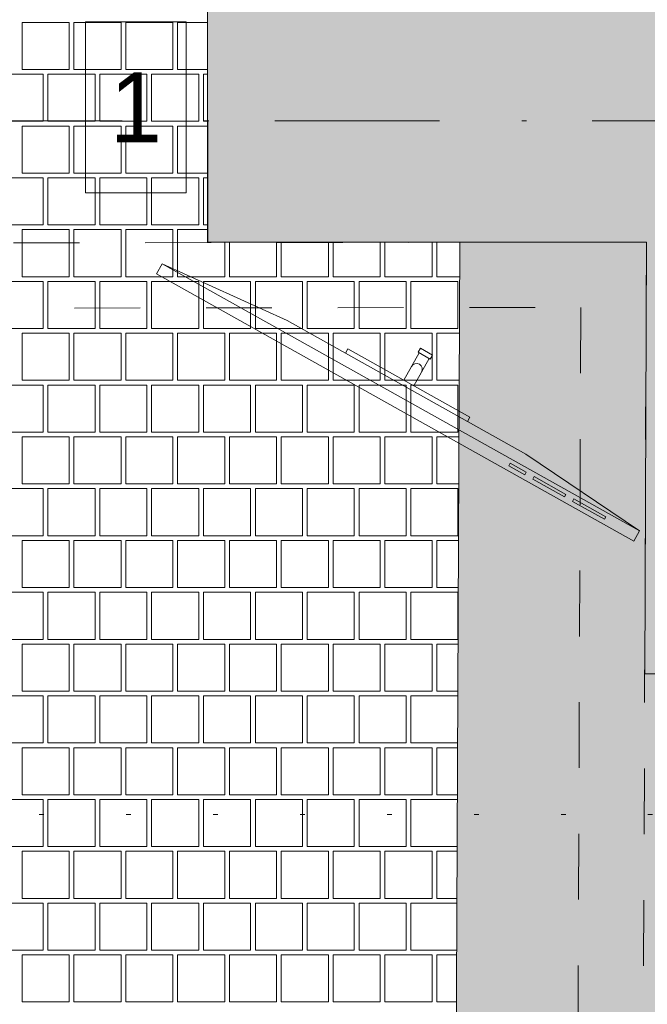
# Paper-space layout 'SA-902 Ruumi 103 siseviimistlused' of a CAD drawing. Header units: millimetres. Extents: x 15 to 415, y 5 to 292.
# Tile 20 of 71: x 121 to 135, y 109 to 130. Entities that reach past the tile are written whole.
import ezdxf
from ezdxf.xclip import XClip

# ---------------------------------------------------------------- set-up
doc = ezdxf.new("R2010")
doc.units = ezdxf.units.MM
doc.header["$MEASUREMENT"] = 0
doc.header["$XCLIPFRAME"] = 2
for name, pattern in [('Dense Dotted', [1.763889, 0, -1.763889]), ('Dot & Dashed', [6.702778, 3.527778, -1.763889, 0, -1.411111]), ('Small Dashed', [2.822222, 1.411111, -1.411111])]:
    doc.linetypes.add(name, pattern=pattern)
for name, color, linetype in [('AR - Lõikejoon plaanis', 7, 'Continuous'), ('AR - Mööbel', 7, 'Continuous'), ('AR - Seinad SS.ol', 7, 'Continuous'), ('AR - Talad', 7, 'Continuous'), ('AR - Teljed', 7, 'Continuous'), ('Märkused - Muinsuskaitselised väärtused', 7, 'Continuous'), ('SA - põrandaviimistlus', 7, 'Continuous')]:
    doc.layers.add(name, color=color, linetype=linetype)
doc.styles.add('GENERATED_STYLE_4', font='txt')

# ---------------------------------------------------------------- blocks, each defined once
blk = doc.blocks.new('*X2')
at = {"layer": 'SA - põrandaviimistlus', "color": 254, "linetype": 'Continuous', "lineweight": 13}
for p, q in [((122.554, 129.833), (121.544, 129.833)), ((121.544, 129.833), (121.544, 128.823)), ((122.554, 128.823), (122.554, 129.833)), ((122.655, 128.823), (122.655, 129.833)), ((122.655, 129.833), (123.16, 129.833)), ((123.665, 129.833), (123.16, 129.833)), ((123.665, 128.823), (123.665, 129.833)), ((124.776, 129.833), (123.766, 129.833)), ((123.766, 129.833), (123.766, 128.823)), ((124.776, 128.823), (124.776, 129.833)), ((124.877, 128.823), (124.877, 129.833)), ((124.877, 129.833), (125.382, 129.833)), ((125.521, 129.833), (125.382, 129.833)), ((121.544, 128.823), (122.554, 128.823)), ((123.16, 128.823), (122.655, 128.823)), ((123.16, 128.823), (123.665, 128.823)), ((123.766, 128.823), (124.776, 128.823)), ((125.382, 128.823), (124.877, 128.823)), ((125.382, 128.823), (125.521, 128.823)), ((121.999, 128.722), (120.989, 128.722)), ((121.999, 127.712), (121.999, 128.722)), ((123.11, 128.722), (122.1, 128.722)), ((122.1, 128.722), (122.1, 127.712)), ((123.11, 127.712), (123.11, 128.722)), ((124.221, 128.722), (123.211, 128.722)), ((123.211, 128.722), (123.211, 127.712)), ((124.221, 127.712), (124.221, 128.722)), ((125.332, 128.722), (124.322, 128.722)), ((124.322, 128.722), (124.322, 127.712)), ((125.332, 127.712), (125.332, 128.722)), ((125.521, 128.722), (125.433, 128.722)), ((125.433, 128.722), (125.433, 127.712)), ((120.989, 127.712), (121.999, 127.712)), ((122.554, 127.611), (121.544, 127.611)), ((121.544, 127.611), (121.544, 126.601)), ((122.1, 127.712), (123.11, 127.712)), ((122.554, 126.601), (122.554, 127.611)), ((122.655, 126.601), (122.655, 127.611)), ((122.655, 127.611), (123.16, 127.611)), ((123.665, 127.611), (123.16, 127.611)), ((123.211, 127.712), (124.221, 127.712)), ((123.665, 126.601), (123.665, 127.611)), ((124.776, 127.611), (123.766, 127.611)), ((123.766, 127.611), (123.766, 126.601)), ((124.322, 127.712), (125.332, 127.712)), ((124.776, 126.601), (124.776, 127.611)), ((124.877, 126.601), (124.877, 127.611)), ((124.877, 127.611), (125.382, 127.611)), ((125.521, 127.611), (125.382, 127.611)), ((125.433, 127.712), (125.521, 127.712)), ((121.999, 126.5), (120.989, 126.5)), ((121.544, 126.601), (122.554, 126.601)), ((121.999, 125.49), (121.999, 126.5)), ((123.11, 126.5), (122.1, 126.5)), ((122.1, 126.5), (122.1, 125.49)), ((123.16, 126.601), (122.655, 126.601)), ((123.11, 125.49), (123.11, 126.5)), ((123.16, 126.601), (123.665, 126.601)), ((124.221, 126.5), (123.211, 126.5)), ((123.211, 126.5), (123.211, 125.49)), ((123.766, 126.601), (124.776, 126.601)), ((124.221, 125.49), (124.221, 126.5)), ((125.332, 126.5), (124.322, 126.5)), ((124.322, 126.5), (124.322, 125.49)), ((125.382, 126.601), (124.877, 126.601)), ((125.332, 125.49), (125.332, 126.5)), ((125.382, 126.601), (125.521, 126.601)), ((125.521, 126.5), (125.433, 126.5)), ((125.433, 126.5), (125.433, 125.49)), ((120.989, 125.49), (121.999, 125.49)), ((122.1, 125.49), (123.11, 125.49)), ((123.211, 125.49), (124.221, 125.49)), ((124.322, 125.49), (125.332, 125.49)), ((125.433, 125.49), (125.521, 125.49)), ((122.554, 125.389), (121.544, 125.389)), ((121.544, 125.389), (121.544, 124.379)), ((122.554, 124.379), (122.554, 125.389)), ((122.655, 124.379), (122.655, 125.389)), ((122.655, 125.389), (123.16, 125.389)), ((123.665, 125.389), (123.16, 125.389)), ((123.665, 124.379), (123.665, 125.389)), ((124.776, 125.389), (123.766, 125.389)), ((123.766, 125.389), (123.766, 124.379)), ((124.776, 124.379), (124.776, 125.389)), ((124.877, 124.379), (124.877, 125.389)), ((124.877, 125.389), (125.382, 125.389)), ((125.521, 125.389), (125.382, 125.389)), ((125.887, 124.379), (125.887, 125.118)), ((125.988, 125.118), (125.988, 124.379)), ((126.998, 124.379), (126.998, 125.118)), ((127.099, 124.379), (127.099, 125.118)), ((128.109, 124.379), (128.109, 125.118)), ((128.21, 125.118), (128.21, 124.379)), ((129.22, 124.379), (129.22, 125.118)), ((129.321, 124.379), (129.321, 125.118)), ((130.331, 124.379), (130.331, 125.117)), ((130.432, 125.117), (130.432, 124.379)), ((121.544, 124.379), (122.554, 124.379)), ((123.16, 124.379), (122.655, 124.379)), ((123.16, 124.379), (123.665, 124.379)), ((123.766, 124.379), (124.776, 124.379)), ((125.382, 124.379), (124.877, 124.379)), ((125.382, 124.379), (125.887, 124.379)), ((125.988, 124.379), (126.998, 124.379)), ((127.604, 124.379), (127.099, 124.379)), ((127.604, 124.379), (128.109, 124.379)), ((128.21, 124.379), (129.22, 124.379)), ((129.826, 124.379), (129.321, 124.379)), ((129.826, 124.379), (130.331, 124.379)), ((130.432, 124.379), (130.922, 124.379)), ((121.999, 124.278), (120.989, 124.278)), ((121.999, 123.268), (121.999, 124.278)), ((123.11, 124.278), (122.1, 124.278)), ((122.1, 124.278), (122.1, 123.268)), ((123.11, 123.268), (123.11, 124.278)), ((124.221, 124.278), (123.211, 124.278)), ((123.211, 124.278), (123.211, 123.268)), ((124.221, 123.268), (124.221, 124.278)), ((125.332, 124.278), (124.322, 124.278)), ((124.322, 124.278), (124.322, 123.268)), ((125.332, 123.268), (125.332, 124.278)), ((126.443, 124.278), (125.433, 124.278)), ((125.433, 124.278), (125.433, 123.268)), ((126.443, 123.268), (126.443, 124.278)), ((127.554, 124.278), (126.544, 124.278)), ((126.544, 124.278), (126.544, 123.268)), ((127.554, 123.268), (127.554, 124.278)), ((128.665, 124.278), (127.655, 124.278)), ((127.655, 124.278), (127.655, 123.268)), ((128.665, 123.268), (128.665, 124.278)), ((129.776, 124.278), (128.766, 124.278)), ((128.766, 124.278), (128.766, 123.268)), ((129.776, 123.268), (129.776, 124.278)), ((130.887, 124.278), (129.877, 124.278)), ((129.877, 124.278), (129.877, 123.268)), ((130.887, 123.268), (130.887, 124.278)), ((120.989, 123.268), (121.999, 123.268)), ((122.554, 123.167), (121.544, 123.167)), ((121.544, 123.167), (121.544, 122.157)), ((122.1, 123.268), (123.11, 123.268)), ((122.554, 122.157), (122.554, 123.167)), ((122.655, 122.157), (122.655, 123.167)), ((122.655, 123.167), (123.16, 123.167)), ((123.665, 123.167), (123.16, 123.167)), ((123.211, 123.268), (124.221, 123.268)), ((123.665, 122.157), (123.665, 123.167)), ((124.776, 123.167), (123.766, 123.167)), ((123.766, 123.167), (123.766, 122.157)), ((124.322, 123.268), (125.332, 123.268)), ((124.776, 122.157), (124.776, 123.167)), ((124.877, 122.157), (124.877, 123.167)), ((124.877, 123.167), (125.382, 123.167)), ((125.887, 123.167), (125.382, 123.167)), ((125.433, 123.268), (126.443, 123.268)), ((125.887, 122.157), (125.887, 123.167)), ((126.998, 123.167), (125.988, 123.167)), ((125.988, 123.167), (125.988, 122.157)), ((126.544, 123.268), (127.554, 123.268)), ((126.998, 122.157), (126.998, 123.167)), ((127.099, 122.157), (127.099, 123.167)), ((127.099, 123.167), (127.604, 123.167)), ((128.109, 123.167), (127.604, 123.167)), ((127.655, 123.268), (128.665, 123.268)), ((128.109, 122.157), (128.109, 123.167)), ((129.22, 123.167), (128.21, 123.167)), ((128.21, 123.167), (128.21, 122.157)), ((128.766, 123.268), (129.776, 123.268)), ((129.22, 122.157), (129.22, 123.167)), ((129.321, 122.157), (129.321, 123.167)), ((129.321, 123.167), (129.826, 123.167)), ((130.331, 123.167), (129.826, 123.167)), ((129.877, 123.268), (130.887, 123.268)), ((130.331, 122.157), (130.331, 123.167)), ((130.917, 123.167), (130.432, 123.167)), ((130.432, 123.167), (130.432, 122.157)), ((121.999, 122.056), (120.989, 122.056)), ((121.544, 122.157), (122.554, 122.157)), ((121.999, 121.046), (121.999, 122.056)), ((123.11, 122.056), (122.1, 122.056)), ((122.1, 122.056), (122.1, 121.046)), ((123.16, 122.157), (122.655, 122.157)), ((123.11, 121.046), (123.11, 122.056)), ((123.16, 122.157), (123.665, 122.157)), ((124.221, 122.056), (123.211, 122.056)), ((123.211, 122.056), (123.211, 121.046)), ((123.766, 122.157), (124.776, 122.157)), ((124.221, 121.046), (124.221, 122.056)), ((125.332, 122.056), (124.322, 122.056)), ((124.322, 122.056), (124.322, 121.046)), ((125.382, 122.157), (124.877, 122.157)), ((125.332, 121.046), (125.332, 122.056)), ((125.382, 122.157), (125.887, 122.157)), ((126.443, 122.056), (125.433, 122.056)), ((125.433, 122.056), (125.433, 121.046)), ((125.988, 122.157), (126.998, 122.157)), ((126.443, 121.046), (126.443, 122.056)), ((127.554, 122.056), (126.544, 122.056)), ((126.544, 122.056), (126.544, 121.046)), ((127.604, 122.157), (127.099, 122.157)), ((127.554, 121.046), (127.554, 122.056)), ((127.604, 122.157), (128.109, 122.157)), ((128.665, 122.056), (127.655, 122.056)), ((127.655, 122.056), (127.655, 121.046)), ((128.21, 122.157), (129.22, 122.157)), ((128.665, 121.046), (128.665, 122.056)), ((129.776, 122.056), (128.766, 122.056)), ((128.766, 122.056), (128.766, 121.046)), ((129.826, 122.157), (129.321, 122.157)), ((129.776, 121.046), (129.776, 122.056)), ((129.826, 122.157), (130.331, 122.157)), ((130.887, 122.056), (129.877, 122.056)), ((129.877, 122.056), (129.877, 121.046)), ((130.432, 122.157), (130.912, 122.157)), ((130.887, 121.046), (130.887, 122.056)), ((120.989, 121.046), (121.999, 121.046)), ((122.1, 121.046), (123.11, 121.046)), ((123.211, 121.046), (124.221, 121.046)), ((124.322, 121.046), (125.332, 121.046)), ((125.433, 121.046), (126.443, 121.046)), ((126.544, 121.046), (127.554, 121.046)), ((127.655, 121.046), (128.665, 121.046)), ((128.766, 121.046), (129.776, 121.046)), ((129.877, 121.046), (130.887, 121.046)), ((122.554, 120.945), (121.544, 120.945)), ((121.544, 120.945), (121.544, 119.935)), ((122.554, 119.935), (122.554, 120.945)), ((122.655, 119.935), (122.655, 120.945)), ((122.655, 120.945), (123.16, 120.945)), ((123.665, 120.945), (123.16, 120.945)), ((123.665, 119.935), (123.665, 120.945)), ((124.776, 120.945), (123.766, 120.945)), ((123.766, 120.945), (123.766, 119.935)), ((124.776, 119.935), (124.776, 120.945)), ((124.877, 119.935), (124.877, 120.945)), ((124.877, 120.945), (125.382, 120.945)), ((125.887, 120.945), (125.382, 120.945)), ((125.887, 119.935), (125.887, 120.945)), ((126.998, 120.945), (125.988, 120.945)), ((125.988, 120.945), (125.988, 119.935)), ((126.998, 119.935), (126.998, 120.945)), ((127.099, 119.935), (127.099, 120.945)), ((127.099, 120.945), (127.604, 120.945)), ((128.109, 120.945), (127.604, 120.945)), ((128.109, 119.935), (128.109, 120.945)), ((129.22, 120.945), (128.21, 120.945)), ((128.21, 120.945), (128.21, 119.935)), ((129.22, 119.935), (129.22, 120.945)), ((129.321, 119.935), (129.321, 120.945)), ((129.321, 120.945), (129.826, 120.945)), ((130.331, 120.945), (129.826, 120.945)), ((130.331, 119.935), (130.331, 120.945)), ((130.907, 120.945), (130.432, 120.945)), ((130.432, 120.945), (130.432, 119.935)), ((121.999, 119.834), (120.989, 119.834)), ((121.544, 119.935), (122.554, 119.935)), ((121.999, 118.824), (121.999, 119.834)), ((123.11, 119.834), (122.1, 119.834)), ((122.1, 119.834), (122.1, 118.824)), ((123.16, 119.935), (122.655, 119.935)), ((123.11, 118.824), (123.11, 119.834)), ((123.16, 119.935), (123.665, 119.935)), ((124.221, 119.834), (123.211, 119.834)), ((123.211, 119.834), (123.211, 118.824)), ((123.766, 119.935), (124.776, 119.935)), ((124.221, 118.824), (124.221, 119.834)), ((125.332, 119.834), (124.322, 119.834)), ((124.322, 119.834), (124.322, 118.824)), ((125.382, 119.935), (124.877, 119.935)), ((125.332, 118.824), (125.332, 119.834)), ((125.382, 119.935), (125.887, 119.935)), ((126.443, 119.834), (125.433, 119.834)), ((125.433, 119.834), (125.433, 118.824)), ((125.988, 119.935), (126.998, 119.935)), ((126.443, 118.824), (126.443, 119.834)), ((127.554, 119.834), (126.544, 119.834)), ((126.544, 119.834), (126.544, 118.824)), ((127.604, 119.935), (127.099, 119.935)), ((127.554, 118.824), (127.554, 119.834)), ((127.604, 119.935), (128.109, 119.935)), ((128.665, 119.834), (127.655, 119.834)), ((127.655, 119.834), (127.655, 118.824)), ((128.21, 119.935), (129.22, 119.935)), ((128.665, 118.824), (128.665, 119.834)), ((129.776, 119.834), (128.766, 119.834)), ((128.766, 119.834), (128.766, 118.824)), ((129.826, 119.935), (129.321, 119.935)), ((129.776, 118.824), (129.776, 119.834)), ((129.826, 119.935), (130.331, 119.935)), ((130.887, 119.834), (129.877, 119.834)), ((129.877, 119.834), (129.877, 118.824)), ((130.432, 119.935), (130.902, 119.935)), ((130.887, 118.824), (130.887, 119.834)), ((120.989, 118.824), (121.999, 118.824)), ((122.554, 118.723), (121.544, 118.723)), ((121.544, 118.723), (121.544, 117.713)), ((122.1, 118.824), (123.11, 118.824)), ((122.554, 117.713), (122.554, 118.723)), ((122.655, 117.713), (122.655, 118.723)), ((122.655, 118.723), (123.16, 118.723)), ((123.665, 118.723), (123.16, 118.723)), ((123.211, 118.824), (124.221, 118.824)), ((123.665, 117.713), (123.665, 118.723)), ((124.776, 118.723), (123.766, 118.723)), ((123.766, 118.723), (123.766, 117.713)), ((124.322, 118.824), (125.332, 118.824)), ((124.776, 117.713), (124.776, 118.723)), ((124.877, 117.713), (124.877, 118.723)), ((124.877, 118.723), (125.382, 118.723)), ((125.887, 118.723), (125.382, 118.723)), ((125.433, 118.824), (126.443, 118.824)), ((125.887, 117.713), (125.887, 118.723)), ((126.998, 118.723), (125.988, 118.723)), ((125.988, 118.723), (125.988, 117.713)), ((126.544, 118.824), (127.554, 118.824)), ((126.998, 117.713), (126.998, 118.723)), ((127.099, 117.713), (127.099, 118.723)), ((127.099, 118.723), (127.604, 118.723)), ((128.109, 118.723), (127.604, 118.723)), ((127.655, 118.824), (128.665, 118.824)), ((128.109, 117.713), (128.109, 118.723)), ((129.22, 118.723), (128.21, 118.723)), ((128.21, 118.723), (128.21, 117.713)), ((128.766, 118.824), (129.776, 118.824)), ((129.22, 117.713), (129.22, 118.723)), ((129.321, 117.713), (129.321, 118.723)), ((129.321, 118.723), (129.826, 118.723)), ((130.331, 118.723), (129.826, 118.723)), ((129.877, 118.824), (130.887, 118.824)), ((130.331, 117.713), (130.331, 118.723)), ((130.897, 118.723), (130.432, 118.723)), ((130.432, 118.723), (130.432, 117.713)), ((121.544, 117.713), (122.554, 117.713)), ((123.16, 117.713), (122.655, 117.713)), ((123.16, 117.713), (123.665, 117.713)), ((123.766, 117.713), (124.776, 117.713)), ((125.382, 117.713), (124.877, 117.713)), ((125.382, 117.713), (125.887, 117.713)), ((125.988, 117.713), (126.998, 117.713)), ((127.604, 117.713), (127.099, 117.713)), ((127.604, 117.713), (128.109, 117.713)), ((128.21, 117.713), (129.22, 117.713)), ((129.826, 117.713), (129.321, 117.713)), ((129.826, 117.713), (130.331, 117.713)), ((130.432, 117.713), (130.892, 117.713)), ((121.999, 117.612), (120.989, 117.612)), ((121.999, 116.602), (121.999, 117.612)), ((123.11, 117.612), (122.1, 117.612)), ((122.1, 117.612), (122.1, 116.602)), ((123.11, 116.602), (123.11, 117.612)), ((124.221, 117.612), (123.211, 117.612)), ((123.211, 117.612), (123.211, 116.602)), ((124.221, 116.602), (124.221, 117.612)), ((125.332, 117.612), (124.322, 117.612)), ((124.322, 117.612), (124.322, 116.602)), ((125.332, 116.602), (125.332, 117.612)), ((126.443, 117.612), (125.433, 117.612)), ((125.433, 117.612), (125.433, 116.602)), ((126.443, 116.602), (126.443, 117.612)), ((127.554, 117.612), (126.544, 117.612)), ((126.544, 117.612), (126.544, 116.602)), ((127.554, 116.602), (127.554, 117.612)), ((128.665, 117.612), (127.655, 117.612)), ((127.655, 117.612), (127.655, 116.602)), ((128.665, 116.602), (128.665, 117.612)), ((129.776, 117.612), (128.766, 117.612)), ((128.766, 117.612), (128.766, 116.602)), ((129.776, 116.602), (129.776, 117.612)), ((130.887, 117.612), (129.877, 117.612)), ((129.877, 117.612), (129.877, 116.602)), ((130.887, 116.602), (130.887, 117.612)), ((120.989, 116.602), (121.999, 116.602)), ((122.1, 116.602), (123.11, 116.602)), ((123.211, 116.602), (124.221, 116.602)), ((124.322, 116.602), (125.332, 116.602)), ((125.433, 116.602), (126.443, 116.602)), ((126.544, 116.602), (127.554, 116.602)), ((127.655, 116.602), (128.665, 116.602)), ((128.766, 116.602), (129.776, 116.602)), ((129.877, 116.602), (130.887, 116.602)), ((122.554, 116.501), (121.544, 116.501)), ((121.544, 116.501), (121.544, 115.491)), ((122.554, 115.491), (122.554, 116.501)), ((122.655, 115.491), (122.655, 116.501)), ((122.655, 116.501), (123.16, 116.501)), ((123.665, 116.501), (123.16, 116.501)), ((123.665, 115.491), (123.665, 116.501)), ((124.776, 116.501), (123.766, 116.501)), ((123.766, 116.501), (123.766, 115.491)), ((124.776, 115.491), (124.776, 116.501)), ((124.877, 115.491), (124.877, 116.501)), ((124.877, 116.501), (125.382, 116.501)), ((125.887, 116.501), (125.382, 116.501)), ((125.887, 115.491), (125.887, 116.501)), ((126.998, 116.501), (125.988, 116.501)), ((125.988, 116.501), (125.988, 115.491)), ((126.998, 115.491), (126.998, 116.501)), ((127.099, 115.491), (127.099, 116.501)), ((127.099, 116.501), (127.604, 116.501)), ((128.109, 116.501), (127.604, 116.501)), ((128.109, 115.491), (128.109, 116.501)), ((129.22, 116.501), (128.21, 116.501)), ((128.21, 116.501), (128.21, 115.491)), ((129.22, 115.491), (129.22, 116.501)), ((129.321, 115.491), (129.321, 116.501)), ((129.321, 116.501), (129.826, 116.501)), ((130.331, 116.501), (129.826, 116.501)), ((130.331, 115.491), (130.331, 116.501)), ((130.887, 116.501), (130.432, 116.501)), ((130.432, 116.501), (130.432, 115.491)), ((121.999, 115.39), (120.989, 115.39)), ((121.544, 115.491), (122.554, 115.491)), ((121.999, 114.38), (121.999, 115.39)), ((123.11, 115.39), (122.1, 115.39)), ((122.1, 115.39), (122.1, 114.38)), ((123.16, 115.491), (122.655, 115.491)), ((123.11, 114.38), (123.11, 115.39)), ((123.16, 115.491), (123.665, 115.491)), ((124.221, 115.39), (123.211, 115.39)), ((123.211, 115.39), (123.211, 114.38)), ((123.766, 115.491), (124.776, 115.491)), ((124.221, 114.38), (124.221, 115.39)), ((125.332, 115.39), (124.322, 115.39)), ((124.322, 115.39), (124.322, 114.38)), ((125.382, 115.491), (124.877, 115.491)), ((125.332, 114.38), (125.332, 115.39)), ((125.382, 115.491), (125.887, 115.491)), ((126.443, 115.39), (125.433, 115.39)), ((125.433, 115.39), (125.433, 114.38)), ((125.988, 115.491), (126.998, 115.491)), ((126.443, 114.38), (126.443, 115.39)), ((127.554, 115.39), (126.544, 115.39)), ((126.544, 115.39), (126.544, 114.38)), ((127.604, 115.491), (127.099, 115.491)), ((127.554, 114.38), (127.554, 115.39)), ((127.604, 115.491), (128.109, 115.491)), ((128.665, 115.39), (127.655, 115.39)), ((127.655, 115.39), (127.655, 114.38)), ((128.21, 115.491), (129.22, 115.491)), ((128.665, 114.38), (128.665, 115.39)), ((129.776, 115.39), (128.766, 115.39)), ((128.766, 115.39), (128.766, 114.38)), ((129.826, 115.491), (129.321, 115.491)), ((129.776, 114.38), (129.776, 115.39)), ((129.826, 115.491), (130.331, 115.491)), ((130.882, 115.39), (129.877, 115.39)), ((129.877, 115.39), (129.877, 114.38)), ((130.432, 115.491), (130.882, 115.491)), ((120.989, 114.38), (121.999, 114.38)), ((122.554, 114.279), (121.544, 114.279)), ((121.544, 114.279), (121.544, 113.269)), ((122.1, 114.38), (123.11, 114.38)), ((122.554, 113.269), (122.554, 114.279)), ((122.655, 113.269), (122.655, 114.279)), ((122.655, 114.279), (123.16, 114.279)), ((123.665, 114.279), (123.16, 114.279)), ((123.211, 114.38), (124.221, 114.38)), ((123.665, 113.269), (123.665, 114.279)), ((124.776, 114.279), (123.766, 114.279)), ((123.766, 114.279), (123.766, 113.269)), ((124.322, 114.38), (125.332, 114.38)), ((124.776, 113.269), (124.776, 114.279)), ((124.877, 113.269), (124.877, 114.279)), ((124.877, 114.279), (125.382, 114.279)), ((125.887, 114.279), (125.382, 114.279)), ((125.433, 114.38), (126.443, 114.38)), ((125.887, 113.269), (125.887, 114.279)), ((126.998, 114.279), (125.988, 114.279)), ((125.988, 114.279), (125.988, 113.269)), ((126.544, 114.38), (127.554, 114.38)), ((126.998, 113.269), (126.998, 114.279)), ((127.099, 113.269), (127.099, 114.279)), ((127.099, 114.279), (127.604, 114.279)), ((128.109, 114.279), (127.604, 114.279)), ((127.655, 114.38), (128.665, 114.38)), ((128.109, 113.269), (128.109, 114.279)), ((129.22, 114.279), (128.21, 114.279)), ((128.21, 114.279), (128.21, 113.269)), ((128.766, 114.38), (129.776, 114.38)), ((129.22, 113.269), (129.22, 114.279)), ((129.321, 113.269), (129.321, 114.279)), ((129.321, 114.279), (129.826, 114.279)), ((130.331, 114.279), (129.826, 114.279)), ((129.877, 114.38), (130.877, 114.38)), ((130.331, 113.269), (130.331, 114.279)), ((130.877, 114.279), (130.432, 114.279)), ((130.432, 114.279), (130.432, 113.269)), ((121.544, 113.269), (122.554, 113.269)), ((123.16, 113.269), (122.655, 113.269)), ((123.16, 113.269), (123.665, 113.269)), ((123.766, 113.269), (124.776, 113.269)), ((125.382, 113.269), (124.877, 113.269)), ((125.382, 113.269), (125.887, 113.269)), ((125.988, 113.269), (126.998, 113.269)), ((127.604, 113.269), (127.099, 113.269)), ((127.604, 113.269), (128.109, 113.269)), ((128.21, 113.269), (129.22, 113.269)), ((129.826, 113.269), (129.321, 113.269)), ((129.826, 113.269), (130.331, 113.269)), ((130.432, 113.269), (130.872, 113.269)), ((121.999, 113.168), (120.989, 113.168)), ((121.999, 112.158), (121.999, 113.168)), ((123.11, 113.168), (122.1, 113.168)), ((122.1, 113.168), (122.1, 112.158)), ((123.11, 112.158), (123.11, 113.168)), ((124.221, 113.168), (123.211, 113.168)), ((123.211, 113.168), (123.211, 112.158)), ((124.221, 112.158), (124.221, 113.168)), ((125.332, 113.168), (124.322, 113.168)), ((124.322, 113.168), (124.322, 112.158)), ((125.332, 112.158), (125.332, 113.168)), ((126.443, 113.168), (125.433, 113.168)), ((125.433, 113.168), (125.433, 112.158)), ((126.443, 112.158), (126.443, 113.168)), ((127.554, 113.168), (126.544, 113.168)), ((126.544, 113.168), (126.544, 112.158)), ((127.554, 112.158), (127.554, 113.168)), ((128.665, 113.168), (127.655, 113.168)), ((127.655, 113.168), (127.655, 112.158)), ((128.665, 112.158), (128.665, 113.168)), ((129.776, 113.168), (128.766, 113.168)), ((128.766, 113.168), (128.766, 112.158)), ((129.776, 112.158), (129.776, 113.168)), ((130.872, 113.168), (129.877, 113.168)), ((129.877, 113.168), (129.877, 112.158)), ((120.989, 112.158), (121.999, 112.158)), ((122.1, 112.158), (123.11, 112.158)), ((123.211, 112.158), (124.221, 112.158)), ((124.322, 112.158), (125.332, 112.158)), ((125.433, 112.158), (126.443, 112.158)), ((126.544, 112.158), (127.554, 112.158)), ((127.655, 112.158), (128.665, 112.158)), ((128.766, 112.158), (129.776, 112.158)), ((129.877, 112.158), (130.867, 112.158)), ((122.554, 112.057), (121.544, 112.057)), ((121.544, 112.057), (121.544, 111.047)), ((122.554, 111.047), (122.554, 112.057)), ((122.655, 111.047), (122.655, 112.057)), ((122.655, 112.057), (123.16, 112.057)), ((123.665, 112.057), (123.16, 112.057)), ((123.665, 111.047), (123.665, 112.057)), ((124.776, 112.057), (123.766, 112.057)), ((123.766, 112.057), (123.766, 111.047)), ((124.776, 111.047), (124.776, 112.057)), ((124.877, 111.047), (124.877, 112.057)), ((124.877, 112.057), (125.382, 112.057)), ((125.887, 112.057), (125.382, 112.057)), ((125.887, 111.047), (125.887, 112.057)), ((126.998, 112.057), (125.988, 112.057)), ((125.988, 112.057), (125.988, 111.047)), ((126.998, 111.047), (126.998, 112.057)), ((127.099, 111.047), (127.099, 112.057)), ((127.099, 112.057), (127.604, 112.057)), ((128.109, 112.057), (127.604, 112.057)), ((128.109, 111.047), (128.109, 112.057)), ((129.22, 112.057), (128.21, 112.057)), ((128.21, 112.057), (128.21, 111.047)), ((129.22, 111.047), (129.22, 112.057)), ((129.321, 111.047), (129.321, 112.057)), ((129.321, 112.057), (129.826, 112.057)), ((130.331, 112.057), (129.826, 112.057)), ((130.331, 111.047), (130.331, 112.057)), ((130.867, 112.057), (130.432, 112.057)), ((130.432, 112.057), (130.432, 111.047)), ((121.999, 110.946), (120.989, 110.946)), ((121.544, 111.047), (122.554, 111.047)), ((121.999, 109.936), (121.999, 110.946)), ((123.11, 110.946), (122.1, 110.946)), ((122.1, 110.946), (122.1, 109.936)), ((123.16, 111.047), (122.655, 111.047)), ((123.11, 109.936), (123.11, 110.946)), ((123.16, 111.047), (123.665, 111.047)), ((124.221, 110.946), (123.211, 110.946)), ((123.211, 110.946), (123.211, 109.936)), ((123.766, 111.047), (124.776, 111.047)), ((124.221, 109.936), (124.221, 110.946)), ((125.332, 110.946), (124.322, 110.946)), ((124.322, 110.946), (124.322, 109.936)), ((125.382, 111.047), (124.877, 111.047)), ((125.332, 109.936), (125.332, 110.946)), ((125.382, 111.047), (125.887, 111.047)), ((126.443, 110.946), (125.433, 110.946)), ((125.433, 110.946), (125.433, 109.936)), ((125.988, 111.047), (126.998, 111.047)), ((126.443, 109.936), (126.443, 110.946)), ((127.554, 110.946), (126.544, 110.946)), ((126.544, 110.946), (126.544, 109.936)), ((127.604, 111.047), (127.099, 111.047)), ((127.554, 109.936), (127.554, 110.946)), ((127.604, 111.047), (128.109, 111.047)), ((128.665, 110.946), (127.655, 110.946)), ((127.655, 110.946), (127.655, 109.936)), ((128.21, 111.047), (129.22, 111.047)), ((128.665, 109.936), (128.665, 110.946)), ((129.776, 110.946), (128.766, 110.946)), ((128.766, 110.946), (128.766, 109.936)), ((129.826, 111.047), (129.321, 111.047)), ((129.776, 109.936), (129.776, 110.946)), ((129.826, 111.047), (130.331, 111.047)), ((130.862, 110.946), (129.877, 110.946)), ((129.877, 110.946), (129.877, 109.936)), ((130.432, 111.047), (130.862, 111.047)), ((120.989, 109.936), (121.999, 109.936)), ((122.554, 109.835), (121.544, 109.835)), ((121.544, 109.835), (121.544, 108.825)), ((122.1, 109.936), (123.11, 109.936)), ((122.554, 108.825), (122.554, 109.835)), ((122.655, 108.825), (122.655, 109.835)), ((122.655, 109.835), (123.16, 109.835)), ((123.665, 109.835), (123.16, 109.835)), ((123.211, 109.936), (124.221, 109.936)), ((123.665, 108.825), (123.665, 109.835)), ((124.776, 109.835), (123.766, 109.835)), ((123.766, 109.835), (123.766, 108.825)), ((124.322, 109.936), (125.332, 109.936)), ((124.776, 108.825), (124.776, 109.835)), ((124.877, 108.825), (124.877, 109.835)), ((124.877, 109.835), (125.382, 109.835)), ((125.887, 109.835), (125.382, 109.835)), ((125.433, 109.936), (126.443, 109.936)), ((125.887, 108.825), (125.887, 109.835)), ((126.998, 109.835), (125.988, 109.835)), ((125.988, 109.835), (125.988, 108.825)), ((126.544, 109.936), (127.554, 109.936)), ((126.998, 108.825), (126.998, 109.835)), ((127.099, 108.825), (127.099, 109.835)), ((127.099, 109.835), (127.604, 109.835)), ((128.109, 109.835), (127.604, 109.835)), ((127.655, 109.936), (128.665, 109.936)), ((128.109, 108.825), (128.109, 109.835)), ((129.22, 109.835), (128.21, 109.835)), ((128.21, 109.835), (128.21, 108.825)), ((128.766, 109.936), (129.776, 109.936)), ((129.22, 108.825), (129.22, 109.835)), ((129.321, 108.825), (129.321, 109.835)), ((129.321, 109.835), (129.826, 109.835)), ((130.331, 109.835), (129.826, 109.835)), ((129.877, 109.936), (130.857, 109.936)), ((130.331, 108.825), (130.331, 109.835)), ((130.857, 109.835), (130.432, 109.835)), ((130.432, 109.835), (130.432, 108.825)), ((121.544, 108.825), (122.554, 108.825)), ((123.16, 108.825), (122.655, 108.825)), ((123.16, 108.825), (123.665, 108.825)), ((123.766, 108.825), (124.776, 108.825)), ((125.382, 108.825), (124.877, 108.825)), ((125.382, 108.825), (125.887, 108.825)), ((125.988, 108.825), (126.998, 108.825)), ((127.604, 108.825), (127.099, 108.825)), ((127.604, 108.825), (128.109, 108.825)), ((128.21, 108.825), (129.22, 108.825)), ((129.826, 108.825), (129.321, 108.825)), ((129.826, 108.825), (130.331, 108.825)), ((130.432, 108.825), (130.852, 108.825))]:
    blk.add_line(p, q, dxfattribs=at)
blk = doc.blocks.new('Drawing_1_1', base_point=(61.449, 53.275))
at = {"layer": 'AR - Seinad SS.ol', "linetype": 'Continuous', "lineweight": 13}
for points in [[(125.521, 130.81), (125.528, 125.11), (145.519, 125.137), (145.512, 130.837)], [(134.89, 115.865), (140.59, 115.843), (140.626, 125.13), (134.925, 125.123)]]:
    blk.add_hatch(color=252, dxfattribs=at).paths.add_polyline_path(points)
at = {"layer": 'SA - põrandaviimistlus', "linetype": 'Continuous', "lineweight": 13}
h = blk.add_hatch(dxfattribs=at)
h.set_pattern_fill('Grid_600x600_0001', color=254, style=0, pattern_type=2)
h.set_pattern_definition([(0, (61.449, 53.2755), (0, 6), []), (90, (61.449, 53.2755), (-6, 0), [])])
h.paths.add_polyline_path([(105.721, 218.244), (105.386, 198.526), (106.736, 198.516), (106.695, 195.537), (108.166, 195.537), (108.166, 192.767), (134.015, 192.767), (134.015, 195.537), (134.304, 195.537), (134.3, 197.881), (142.202, 197.893), (142.23, 199.986), (149.429, 199.89), (149.404, 196.959), (152.262, 196.963), (152.267, 193.163), (188.583, 193.218), (188.577, 197.018), (193.466, 197.026), (193.466, 198.218), (199.166, 198.218), (199.166, 197.034), (214.276, 197.057), (214.287, 189.857), (213.642, 189.856), (213.261, 163.413), (213.958, 163.415), (213.978, 157.565), (211.724, 157.584), (211.333, 131.191), (212.783, 131.169), (212.78, 130.925), (213.902, 130.927), (213.914, 125.227), (190.819, 125.196), (190.815, 127.844), (145.517, 127.784), (145.519, 125.137), (140.626, 125.13), (140.59, 115.843), (138.333, 115.852), (138.179, 76.16), (140.436, 76.151), (140.419, 64.848), (197.715, 64.938), (197.754, 97.452), (212.734, 97.416), (212.689, 96.617), (213.675, 96.614), (213.665, 92.64), (238.665, 92.58), (238.675, 96.554), (243.295, 96.543), (244.201, 96.541), (244.201, 125.294), (238.914, 125.283), (238.901, 130.983), (240.061, 130.985), (240.061, 131.185), (242.964, 131.15), (242.962, 130.992), (244.201, 130.994), (244.201, 189.903), (243.683, 189.902), (243.288, 157.625), (239.687, 157.654), (239.666, 163.504), (240.46, 163.507), (240.783, 189.897), (240.067, 189.896), (240.056, 197.096), (244.201, 197.103), (244.201, 199.036), (201.166, 199.036), (201.166, 212.446), (209.761, 212.446, -0.068715), (209.037, 214.423), (199.166, 214.446), (199.166, 211.518), (193.466, 211.518), (193.425, 233.349), (149.874, 233.347), (149.792, 227.137), (142.592, 227.233), (142.704, 235.586), (114.929, 235.586), (114.929, 218.186), (107.051, 218.186)])
h.paths.add_polyline_path([(145.626, 67.938), (145.626, 122.227), (205.909, 122.227), (205.909, 100.452), (190.757, 100.452), (190.757, 67.938)], flags=0)
h.paths.add_polyline_path([(215.914, 134.278), (215.914, 189.096), (236.914, 189.096), (236.914, 134.278)], flags=0)
h.paths.add_polyline_path([(215.914, 100.452), (215.914, 122.227), (236.914, 122.227), (236.914, 100.452)], flags=0)
at = {"layer": 'SA - põrandaviimistlus', "linetype": 'Continuous', "lineweight": 20}
h = blk.add_hatch(dxfattribs=at)
h.set_pattern_fill('Carpet_tihe_0001', color=252, style=0, pattern_type=2)
h.set_pattern_definition([(45, (61.4492, 56.2755), (-0.954594, 0.954594), [0, -0.9, 0, -1.35]), (110, (64.4492, 56.2755), (1.268585, 0.461727), [0, -0.66, 0, -1.14])])
h.paths.add_polyline_path([(69.258, 66.515), (134.7, 66.645), (134.736, 76.173), (137.079, 76.163), (137.243, 115.853), (134.89, 115.865), (134.925, 125.123), (130.925, 125.117), (130.681, 70.637), (73.551, 70.524), (77.394, 125.047), (73.384, 125.042)])
at = {"layer": 'AR - Lõikejoon plaanis', "color": 7, "linetype": 'Dense Dotted', "lineweight": 9}
blk.add_line((47.357, 112.849), (244.201, 112.849), dxfattribs=at)
at = {"layer": 'AR - Mööbel', "color": 251, "linetype": 'Continuous', "lineweight": 13}
for p, q in [((124.545, 124.657), (124.423, 124.439)), ((127.226, 123.443), (124.545, 124.657)), ((124.545, 124.657), (134.78, 118.927)), ((124.423, 124.439), (134.658, 118.708)), ((132.344, 120.577), (127.226, 123.443)), ((128.525, 122.83), (128.476, 122.743)), ((128.476, 122.743), (131.094, 121.277)), ((131.142, 121.364), (128.525, 122.83)), ((130.054, 122.747), (129.724, 122.158)), ((130.081, 122.847), (130.032, 122.76)), ((130.032, 122.76), (130.294, 122.613)), ((130.272, 122.625), (130.054, 122.747)), ((130.343, 122.7), (130.081, 122.847)), ((130.294, 122.613), (130.343, 122.7)), ((129.943, 122.036), (130.272, 122.625)), ((129.724, 122.158), (129.943, 122.036)), ((131.094, 121.277), (131.142, 121.364)), ((134.78, 118.927), (132.344, 120.577)), ((131.978, 120.324), (132.008, 120.378)), ((132.008, 120.378), (132.349, 120.187)), ((132.319, 120.133), (131.978, 120.324)), ((132.349, 120.187), (132.319, 120.133)), ((132.489, 120.037), (132.52, 120.092)), ((133.172, 119.655), (132.489, 120.037)), ((132.52, 120.092), (133.202, 119.71)), ((133.202, 119.71), (133.172, 119.655)), ((133.342, 119.56), (133.373, 119.614)), ((134.025, 119.178), (133.342, 119.56)), ((133.373, 119.614), (134.055, 119.232)), ((134.055, 119.232), (134.025, 119.178)), ((134.658, 118.708), (134.78, 118.927))]:
    blk.add_line(p, q, dxfattribs=at)
blk.add_arc((129.998, 122.392), 0.125, 330.7561, 150.756, dxfattribs=at)
at = {"layer": 'AR - Seinad SS.ol', "color": 252, "linetype": 'Continuous', "lineweight": 13}
for p, q in [((125.521, 130.81), (125.528, 125.11)), ((134.89, 115.865), (140.59, 115.843))]:
    blk.add_line(p, q, dxfattribs=at)
at = {"layer": 'AR - Seinad SS.ol', "color": 252, "linetype": 'Continuous', "lineweight": 13, "flags": 128}
for points in [[(125.528, 125.11), (134.925, 125.123)], [(134.925, 125.123), (134.89, 115.865)]]:
    blk.add_lwpolyline(points, dxfattribs=at)
at = {"layer": 'AR - Talad', "color": 5, "linetype": 'Small Dashed', "lineweight": 13}
for p, q in [((73.384, 125.042), (134.925, 125.123)), ((134.925, 125.123), (134.7, 66.645)), ((74.689, 123.643), (133.52, 123.721)), ((133.52, 123.721), (133.305, 68.042))]:
    blk.add_line(p, q, dxfattribs=at)
at = {"layer": 'AR - Teljed', "color": 251, "linetype": 'Dot & Dashed', "lineweight": 13}
blk.add_line((52.131, 127.724), (244.201, 127.724), dxfattribs=at)
at = {"layer": 'Märkused - Muinsuskaitselised väärtused', "color": 1, "linetype": 'Continuous', "lineweight": 13}
for p, q in [((125.064, 129.848), (122.904, 129.848)), ((122.904, 129.848), (122.904, 126.178)), ((125.064, 126.178), (125.064, 129.848)), ((122.904, 126.178), (125.064, 126.178))]:
    blk.add_line(p, q, dxfattribs=at)
at = {"layer": 'SA - põrandaviimistlus', "color": 252, "linetype": 'Continuous', "lineweight": 13, "flags": 128}
for points in [[(77.394, 125.047), (73.551, 70.524), (130.681, 70.637), (130.925, 125.117), (125.521, 125.118), (125.521, 130.81), (130.962, 130.817), (131.31, 185.739), (80.882, 185.741), (78.245, 139.844), (80.194, 139.672), (79.409, 130.749), (80.191, 130.751), (80.191, 125.044)], [(69.258, 66.515), (134.7, 66.645), (134.736, 76.173), (137.079, 76.163), (137.243, 115.853), (134.89, 115.865), (134.925, 125.123), (130.925, 125.117), (130.681, 70.637), (73.551, 70.524), (77.394, 125.047), (73.384, 125.042)]]:
    blk.add_lwpolyline(points, close=True, dxfattribs=at)
at = {"layer": 'AR - Seinad SS.ol', "color": 7, "linetype": 'Continuous', "lineweight": 13}
blk.add_blockref('*X2', (0, 0), dxfattribs=at)
at = {"layer": 'Märkused - Muinsuskaitselised väärtused', "color": 1, "linetype": 'Continuous', "lineweight": 13, "insert": (123.984, 127.263), "char_height": 1.5, "attachment_point": 8, "style": 'GENERATED_STYLE_4'}
blk.add_mtext('{\\A1;1}', dxfattribs=at)

psp = doc.layouts.new('SA-902 Ruumi 103 siseviimistlused')

# ---------------------------------------------------------------- block references
at = {"color": 7, "linetype": 'Continuous', "lineweight": 13}
ref = psp.add_blockref('Drawing_1_1', (61.449, 53.275), dxfattribs=at)
XClip(ref).set_block_clipping_path([(24.1555726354, 26.0866641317), (244.2005401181, 283.9995795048)])

doc.saveas('drawing.dxf')
